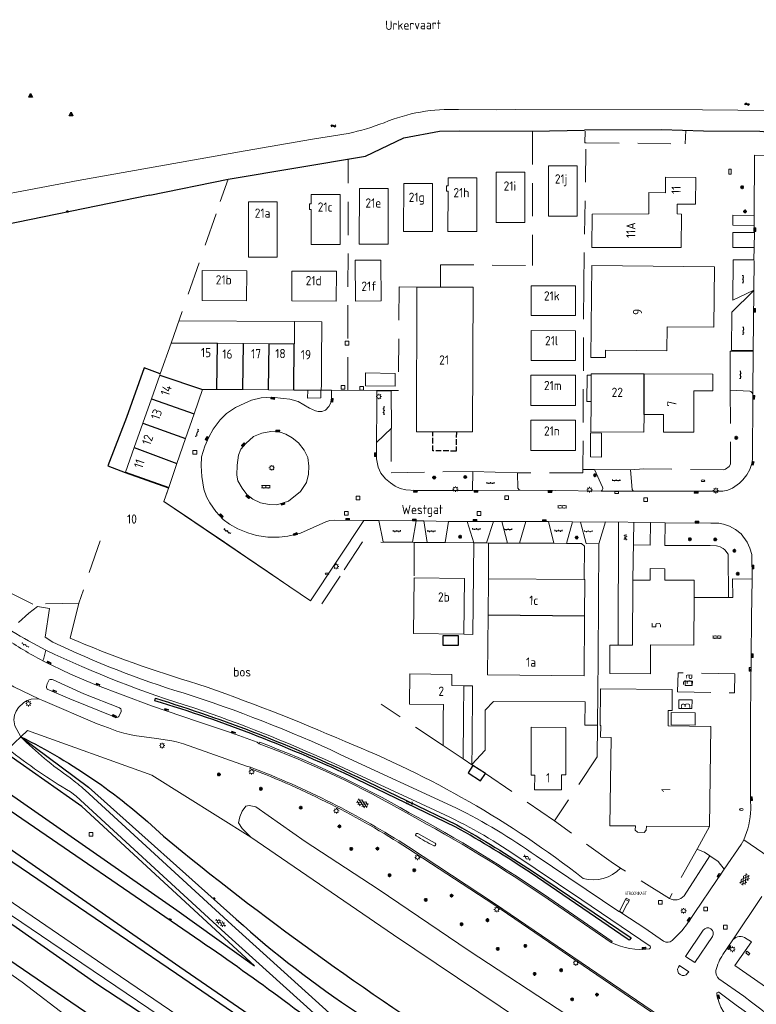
# Model space of a CAD drawing. Extents: x 168769 to 512904, y 516715 to 1559940.
# Tile 6 of 186: x 169720 to 169919, y 518673 to 518939. Entities that reach past the tile are written whole.
import ezdxf

# ---------------------------------------------------------------- set-up
doc = ezdxf.new("R2010")
doc.units = 0
doc.header["$MEASUREMENT"] = 0
doc.linetypes.add('LP', pattern=[14, 9, -5])
doc.linetypes.add('OVERBOUW', pattern=[2, 1.5, -0.5])
doc.layers.get('0').update_dxf_attribs({"linetype": 'CONTINUOUS'})
for name, color, linetype, lineweight in [('B01_HOOFDGEBOUW', 10, 'CONTINUOUS', 0), ('B02_bijgebouw', 12, 'CONTINUOUS', 0), ('B07_scheidingsmuur', 14, 'CONTINUOUS', 25), ('B16_LUIFEL', 6, 'OVERBOUW', 25), ('Q21_LANTAARNPAAL', 7, 'CONTINUOUS', 18), ('Q23_kolk', 7, 'CONTINUOUS', 18), ('Q26_BOOM', 7, 'CONTINUOUS', 18), ('Q28_rioolput', 7, 'CONTINUOUS', 18), ('Q723_RIOOLPUT_DWA', 32, 'CONTINUOUS', 18), ('Q92_BRANDKRAAN', 7, 'CONTINUOUS', 0), ('Q96_STRAATKOLK', 7, 'CONTINUOUS', 0), ('Q97_TROTTOIRKOLK', 7, 'CONTINUOUS', 0), ('S01_symb_gesloten_verh', 7, 'CONTINUOUS', 0), ('S02_symb_open_verh', 7, 'CONTINUOUS', 13), ('T02_RASTER', 34, 'CONTINUOUS', 0), ('T03_HEK', 34, 'CONTINUOUS', 0), ('T09_INSTEEKSLOOT', 72, 'CONTINUOUS', 0), ('T51_CULTUURSCHEIDING', 3, 'CONTINUOUS', 0), ('V00_kant_verharding', 252, 'CONTINUOUS', 0), ('V012_Kant_beton_verh', 252, 'CONTINUOUS', 0), ('V02_Kant_open_verh', 253, 'CONTINUOUS', 0), ('V03_kant_tegel_verh', 254, 'CONTINUOUS', 13), ('W00_KANT_WATER', 140, 'CONTINUOUS', 0)]:
    doc.layers.add(name, color=color, linetype=linetype, lineweight=lineweight)
for name, color, linetype in [('B14_dakrand_bijgebouw', 30, 'CONTINUOUS'), ('Q32_DUCDALF', 7, 'CONTINUOUS'), ('S04_Talud', 7, 'CONTINUOUS'), ('S05_Water', 132, 'CONTINUOUS'), ('S10_Beton', 7, 'CONTINUOUS'), ('T10_cultuurscheiding', 3, 'CONTINUOUS'), ('T20_TALUD', 34, 'CONTINUOUS'), ('Z02_Huisnummer', 253, 'CONTINUOUS'), ('Z05_Cultuuraand', 7, 'CONTINUOUS'), ('Z05_Cultuuraanduiding', 3, 'CONTINUOUS'), ('Z06_STRAATNAAM', 7, 'CONTINUOUS'), ('Z07_WATERLOOPNAAM', 7, 'CONTINUOUS')]:
    doc.layers.add(name, color=color, linetype=linetype)
doc.styles.add('ISOCP', font='isocp.shx', dxfattribs={"height": 1.8})
doc.styles.get("Standard").update_dxf_attribs({"font": 'ISOB.SHX'})

# ---------------------------------------------------------------- blocks, each defined once
blk = doc.blocks.new('Q21')
at = {"color": 0}
for points in [[(-1.5, 0), (-1, 0)], [(-1.06, 1.06), (-0.71, 0.71)], [(0, 1.5), (0, 1)], [(1.06, 1.06), (0.71, 0.71)], [(1.5, 0), (1, 0)], [(-1.06, -1.06), (-0.71, -0.71)], [(0, -1.5), (0, -1)], [(1.06, -1.06), (0.71, -0.71)]]:
    blk.add_lwpolyline(points, dxfattribs=at)
blk.add_circle((0, 0), 1, dxfattribs=at)
blk = doc.blocks.new('Q26')
at = {"color": 0}
for p, q in [((-1, 0), (1, 0)), ((-0.7, 0.7), (0.7, -0.7)), ((0.7, 0.7), (-0.7, -0.7)), ((0, 1), (0, -1))]:
    blk.add_line(p, q, dxfattribs=at)
blk = doc.blocks.new('Q32')
at = {"color": 0}
blk.add_line((0, 1), (0, -1), dxfattribs=at)
blk.add_lwpolyline([(0, 1), (1, -1), (-1, -1)], close=True, dxfattribs=at)
blk = doc.blocks.new('Q28')
at = {"color": 0}
blk.add_lwpolyline([(1, 1), (1, -1), (-1, -1), (-1, 1)], close=True, dxfattribs=at)
blk = doc.blocks.new('Q96')
for p, q in [((-1, 0.88), (1, 0.88)), ((-1, 0.75), (1, 0.75)), ((-1, 0.63), (1, 0.63)), ((-1, 0.5), (1, 0.5)), ((-1, 0.38), (1, 0.38)), ((-1, 0.25), (1, 0.25)), ((-1, 0.12), (1, 0.12))]:
    blk.add_line(p, q)
at = {"color": 0}
blk.add_lwpolyline([(1, 1), (1, 0), (-1, 0), (-1, 1), (1, 1)], dxfattribs=at)
blk = doc.blocks.new('Q23')
at = {"color": 0}
blk.add_lwpolyline([(0.99, -0.5), (-0.99, -0.5), (-0.99, 0.5), (0.99, 0.5), (0.99, -0.5)], dxfattribs=at)
blk = doc.blocks.new('Q97')
blk.add_hatch(color=256).paths.add_polyline_path([(-1, 1), (-1, 0), (1, 1)])
blk.add_line((1, 1), (-1, 0))
at = {"color": 0}
for points in [[(-1, 0), (-1, 1), (1, 1), (1, 0), (-1, 0)], [(0, 0.8), (0, 1)]]:
    blk.add_lwpolyline(points, dxfattribs=at)
blk = doc.blocks.new('Q92')
at = {"color": 0}
blk.add_ellipse((0, 0), major_axis=(-0.991, 0), ratio=0.499983, start_param=1.570796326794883, end_param=7.853981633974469, dxfattribs=at)
blk = doc.blocks.new('S014')
at = {"color": 0}
for p, q in [((0, -0.75), (4.2, 1.67)), ((0, 0.65), (1.78, 1.67)), ((5.07, -1.52), (0, 1.4)), ((2.64, -1.52), (0, 0)), ((1.08, -1.52), (6.15, 1.4)), ((6.15, -0.75), (1.95, 1.67)), ((3.51, -1.52), (6.15, 0)), ((6.15, 0.65), (4.37, 1.67))]:
    blk.add_line(p, q, dxfattribs=at)
blk = doc.blocks.new('S026')
for p, q in [((0, 0), (4.4, 0)), ((0.2, 0.5), (0.2, 0)), ((1.2, 0), (1.2, -0.5)), ((2.2, 0.5), (2.2, 0)), ((3.2, 0), (3.2, -0.5)), ((4.2, 0.5), (4.2, 0))]:
    blk.add_line(p, q)
blk = doc.blocks.new('S022')
at = {"color": 0}
for p, q in [((0.01, 1.15), (0.31, 1.15)), ((0.31, -2.3), (0.31, 2.3)), ((0.31, 2.1), (1.51, 2.1)), ((0.31, 0), (1.51, 0)), ((1.51, -2.3), (1.51, 2.3)), ((1.51, 1.05), (1.81, 1.05)), ((0.01, -1.15), (0.31, -1.15)), ((0.31, -2.1), (1.51, -2.1)), ((1.51, -1.05), (1.81, -1.05))]:
    blk.add_line(p, q, dxfattribs=at)
blk = doc.blocks.new('S04')
at = {"color": 0}
for p, q in [((0, 0.5), (0.5, 0.5)), ((0, 0.25), (1, 0.25)), ((0, 0), (0.5, 0)), ((0, -0.25), (1, -0.25)), ((0, -0.5), (0.5, -0.5))]:
    blk.add_line(p, q, dxfattribs=at)
blk = doc.blocks.new('S05')
at = {"color": 0}
for p, q in [((0.08, 0.3), (0.38, 0.59)), ((0.11, -0.19), (0.41, 0.09)), ((0.38, 0.59), (0.68, 0.71)), ((0.41, 0.09), (0.71, 0.21)), ((0.68, 0.71), (1.01, 0.62)), ((0.71, 0.21), (1.02, 0.12)), ((1.01, 0.62), (1.33, 0.37)), ((1.02, 0.12), (1.36, -0.12)), ((1.33, 0.37), (1.66, 0.13)), ((1.66, 0.13), (1.97, 0.04)), ((1.97, 0.04), (2.28, 0.16)), ((2.28, 0.16), (2.58, 0.44)), ((1.36, -0.12), (1.68, -0.37)), ((1.68, -0.37), (2, -0.46)), ((2, -0.46), (2.31, -0.33)), ((2.31, -0.33), (2.61, -0.05))]:
    blk.add_line(p, q, dxfattribs=at)
blk = doc.blocks.new('S012')
at = {"color": 0}
for p, q in [((1.18, 2.05), (0, 0)), ((1.18, -2.05), (0, 0)), ((1.4, 0), (0.21, -2.05)), ((1.4, 0), (0.22, 2.05))]:
    blk.add_line(p, q, dxfattribs=at)
blk = doc.blocks.new('S016')
at = {"color": 0, "linetype": 'Continuous'}
for points in [[(0.01, -0.38), (2.65, 1.15)], [(2.65, -1.15), (0.01, 0.38)], [(5.07, -1.15), (1.09, 1.15)], [(1.09, -1.15), (5.07, 1.15)], [(6.16, -0.38), (3.51, 1.15)], [(3.51, -1.15), (6.16, 0.37)]]:
    blk.add_lwpolyline(points, dxfattribs=at)
blk = doc.blocks.new('BETON4')
for centre in [(-2.522, 0.677), (-0.58, 1.017), (1.096, 0.407), (2.536, 0.927), (-2.022, -0.677), (-0.17, -0.453), (2.008, -0.927)]:
    blk.add_circle(centre, 0.24)

msp = doc.modelspace()

# ---------------------------------------------------------------- linework, layer by layer
at = {"layer": 'B01_HOOFDGEBOUW'}
for p, q in [((169893.96, 518832.41), (169888.7, 518832.45)), ((169748.36, 518816.6), (169748.44, 518816.83)), ((169902.24, 518787.55), (169902.23, 518782.89)), ((169902.23, 518782.89), (169902.19, 518770.03)), ((169876.93, 518745.08), (169876.98, 518748.29)), ((169895.25, 518748.15), (169906.8, 518747.99)), ((169906.8, 518747.99), (169906.43, 518720.89)), ((169879.83, 518745.03), (169876.93, 518745.08)), ((169879.43, 518721.14), (169879.83, 518745.03)), ((169886.43, 518721.07), (169879.43, 518721.14))]:
    msp.add_line(p, q, dxfattribs=at)
for points in [[(169848.67, 518897.95), (169848.67, 518884.37)], [(169856.47, 518897.94), (169848.67, 518897.95)], [(169856.47, 518897.94), (169856.47, 518884.37)], [(169862.85, 518899.67), (169862.85, 518886.1)], [(169870.64, 518899.66), (169862.85, 518899.67)], [(169870.64, 518899.66), (169870.6, 518886.1)], [(169912.28, 518897.41), (169911.63, 518897.41), (169911.64, 518898.81), (169912.29, 518898.81), (169912.28, 518897.41)], [(169843.45, 518896.41), (169835.69, 518896.41), (169835.68, 518894.32), (169835.23, 518894.32), (169835.23, 518892.82), (169835.68, 518892.82)], [(169843.43, 518881.94), (169843.45, 518896.41)], [(169889.97, 518886.69), (169890.04, 518892.46), (169894.5, 518892.41), (169894.55, 518896.6), (169902.73, 518896.52), (169902.66, 518889.28), (169897.69, 518889.34), (169897.66, 518886.66), (169898.86, 518886.65), (169898.77, 518877.57)], [(169811.71, 518893.56), (169811.68, 518878.49)], [(169819.48, 518893.56), (169811.71, 518893.56)], [(169819.47, 518878.48), (169819.48, 518893.56)], [(169823.7, 518894.95), (169823.68, 518881.88)], [(169831.49, 518894.94), (169823.7, 518894.95)], [(169831.47, 518881.88), (169831.49, 518894.94)], [(169835.68, 518892.82), (169835.67, 518881.94)], [(169781.69, 518889.97), (169781.68, 518875)], [(169789.5, 518889.97), (169781.69, 518889.97)], [(169789.5, 518889.97), (169789.48, 518875)], [(169806.5, 518891.96), (169798.7, 518891.97), (169798.7, 518889.37), (169798.25, 518889.37), (169798.25, 518887.87), (169798.7, 518887.87)], [(169806.48, 518878.39), (169806.5, 518891.96)], [(169798.7, 518887.87), (169798.68, 518878.39)], [(169870.6, 518886.1), (169862.85, 518886.1)], [(169874.65, 518886.59), (169874.6, 518877.59)], [(169874.65, 518886.59), (169889.97, 518886.69)], [(169843.43, 518881.94), (169835.67, 518881.94)], [(169856.47, 518884.37), (169848.67, 518884.37)], [(169831.47, 518881.88), (169823.68, 518881.88)], [(169806.48, 518878.39), (169798.68, 518878.39)], [(169819.47, 518878.48), (169811.68, 518878.49)], [(169874.6, 518877.59), (169898.77, 518877.57)], [(169789.48, 518875), (169781.68, 518875)], [(169769.16, 518863.26), (169769.21, 518871.34)], [(169769.21, 518871.34), (169781.22, 518871.27)], [(169781.22, 518871.27), (169781.17, 518863.18)], [(169793.47, 518871.23), (169793.42, 518863.14), (169805.44, 518863.08), (169805.49, 518871.17), (169793.47, 518871.23)], [(169858.14, 518859.17), (169870.14, 518859.17), (169870.15, 518867.24), (169858.16, 518867.25), (169858.14, 518859.17)], [(169781.17, 518863.18), (169769.16, 518863.26)], [(169794.17, 518855.07), (169794.18, 518857.53)], [(169794.18, 518857.53), (169801.54, 518857.47), (169801.46, 518846.35)], [(169794.1, 518851.52), (169794.14, 518851.52), (169794.17, 518855.07)], [(169870.15, 518847.02), (169870.14, 518855.09), (169858.14, 518855.1), (169858.15, 518847.03), (169870.15, 518847.02)], [(169757.83, 518843.44), (169760.77, 518851.75), (169773.33, 518851.67)], [(169773.33, 518851.67), (169780.33, 518851.62)], [(169780.33, 518851.62), (169787.3, 518851.57)], [(169787.3, 518851.57), (169794.1, 518851.52)], [(169801.46, 518846.35), (169801.42, 518840.53)], [(169755.43, 518836.62), (169757.69, 518843.02)], [(169757.69, 518843.02), (169757.83, 518843.44)], [(169858.09, 518834.83), (169870.18, 518834.84), (169870.2, 518843.02), (169858.11, 518843.01), (169858.09, 518834.83)], [(169874.36, 518835.89), (169874.39, 518843.04)], [(169874.39, 518843.04), (169874.39, 518843.44), (169888.74, 518843.38)], [(169888.74, 518843.38), (169907.33, 518843.3)], [(169907.27, 518838.78), (169907.33, 518843.3)], [(169801.42, 518840.53), (169801.41, 518838.97), (169801.28, 518838.97)], [(169769.29, 518839.21), (169767, 518832.57)], [(169773.14, 518839.18), (169769.29, 518839.21)], [(169780.14, 518839.13), (169773.14, 518839.18)], [(169787.14, 518839.08), (169780.14, 518839.13)], [(169793.99, 518839.03), (169787.14, 518839.08)], [(169797.73, 518839), (169793.99, 518839.03)], [(169801.28, 518838.97), (169797.73, 518839)], [(169902.21, 518838.8), (169902.16, 518827.59), (169893.94, 518827.62), (169893.96, 518832.41)], [(169902.21, 518838.8), (169907.27, 518838.78)], [(169753.11, 518830.05), (169755.43, 518836.62)], [(169888.7, 518832.45), (169888.68, 518827.67), (169874.33, 518827.73), (169874.36, 518835.89)], [(169767, 518832.57), (169764.71, 518825.94)], [(169750.78, 518823.44), (169753.11, 518830.05)], [(169870.2, 518830.87), (169858.09, 518830.84)], [(169858.11, 518822.67), (169858.09, 518830.84)], [(169870.2, 518822.67), (169870.2, 518830.87)], [(169888.71, 518827.67), (169888.71, 518827.65)], [(169748.44, 518816.83), (169750.78, 518823.44)], [(169764.71, 518825.94), (169762.35, 518819.11)], [(169858.11, 518822.67), (169870.2, 518822.67)], [(169762.35, 518819.11), (169760.12, 518812.66)], [(169760.06, 518812.49), (169748.36, 518816.6)], [(169760.12, 518812.66), (169758.83, 518808.91)], [(169760.12, 518812.66), (169760.06, 518812.49)], [(169758.83, 518808.91), (169763.61, 518805.67)], [(169763.61, 518805.67), (169769.41, 518801.73)], [(169769.41, 518801.73), (169775.18, 518797.82)], [(169775.18, 518797.82), (169780.98, 518793.89)], [(169780.98, 518793.89), (169786.82, 518789.92)], [(169786.82, 518789.92), (169792.61, 518785.99)], [(169890.39, 518790.71), (169890.38, 518787.59)], [(169890.39, 518790.71), (169894.36, 518790.64)], [(169894.36, 518790.64), (169894.35, 518787.58)], [(169839.97, 518772.93), (169826.3, 518773.11), (169826.49, 518788.19)], [(169826.49, 518788.19), (169840.17, 518788.02), (169839.97, 518772.93)], [(169846.51, 518778.17), (169846.59, 518787.97)], [(169846.59, 518787.97), (169872.51, 518787.75)], [(169872.51, 518787.75), (169872.68, 518787.75), (169872.6, 518777.95)], [(169885.64, 518787.6), (169885.59, 518770.01), (169879.49, 518770.02), (169879.47, 518762.36)], [(169885.64, 518787.6), (169890.38, 518787.59)], [(169902.24, 518787.55), (169894.35, 518787.58)], [(169792.61, 518785.99), (169798.48, 518782.01)], [(169846.37, 518761.92), (169846.51, 518778.17)], [(169872.6, 518777.95), (169872.47, 518761.71)], [(169902.19, 518770.03), (169890.44, 518770.07), (169890.42, 518762.25), (169879.47, 518762.36)], [(169834.41, 518750.79), (169834.46, 518753.92), (169825.22, 518754.04), (169825.33, 518762.22), (169836.73, 518762.06), (169836.69, 518759.06), (169839.95, 518759.02), (169839.83, 518750.72)], [(169872.47, 518761.71), (169846.37, 518761.92)], [(169901.76, 518759.07), (169899.79, 518759.09), (169899.8, 518760.26), (169901.77, 518760.24), (169901.76, 518759.07)], [(169901.69, 518755.18), (169901.67, 518752.86), (169898.1, 518752.88), (169898.11, 518755.2), (169901.69, 518755.18)], [(169839.83, 518750.72), (169839.8, 518739.2), (169834.36, 518742.83), (169834.41, 518750.79)], [(169867.53, 518734.92), (169866.39, 518734.92), (169866.39, 518730.84), (169859.11, 518730.85), (169859.12, 518734.85), (169858.15, 518734.85), (169858.16, 518747.76), (169867.54, 518747.75), (169867.53, 518734.92)], [(169889.33, 518721.05), (169889.31, 518719.92), (169888.73, 518719.3), (169886.95, 518719.41), (169886.34, 518719.92), (169886.43, 518721.07)], [(169906.43, 518720.89), (169889.33, 518721.05)]]:
    msp.add_lwpolyline(points, dxfattribs=at)
for points in [[(169810.55, 518874.14), (169817.55, 518874.18), (169817.61, 518863.14), (169810.61, 518863.1)], [(169907.72, 518872.38), (169907.58, 518856.05), (169894.94, 518856.16), (169894.89, 518849.65), (169878.32, 518849.82), (169878.24, 518848.03), (169878.24, 518847.81), (169874.29, 518847.85), (169874.55, 518872.73)], [(169842.32, 518827.7), (169827.12, 518827.76), (169827.26, 518866.9), (169842.46, 518866.84)]]:
    msp.add_lwpolyline(points, close=True, dxfattribs=at)
at = {"layer": 'B02_bijgebouw'}
for p, q in [((169876.87, 518748.29), (169876.97, 518758.2)), ((169876.97, 518758.2), (169896.28, 518758.01)), ((169896.28, 518758.01), (169896.29, 518752.31)), ((169896.29, 518752.31), (169895.24, 518752.31)), ((169895.24, 518752.31), (169895.25, 518748.13)), ((169876.98, 518748.29), (169876.87, 518748.29))]:
    msp.add_line(p, q, dxfattribs=at)
for points in [[(169821.36, 518840.04), (169821.41, 518843.54), (169813.38, 518843.64), (169813.34, 518840.14), (169821.36, 518840.04)], [(169874.36, 518835.89), (169873.26, 518835.9), (169873.35, 518843.05), (169874.39, 518843.04)], [(169874.22, 518820.93), (169874.21, 518827.43), (169877.17, 518827.37), (169877.21, 518820.87), (169874.22, 518820.93)], [(169884.58, 518700.69), (169884.76, 518701.05), (169883.85, 518701.51), (169883.67, 518701.15), (169884.58, 518700.69)]]:
    msp.add_lwpolyline(points, dxfattribs=at)
msp.add_lwpolyline([(169902.54, 518751.66), (169902.5, 518748.35), (169896.01, 518748.43), (169896.05, 518751.73)], close=True, dxfattribs=at)
at = {"layer": 'B07_scheidingsmuur'}
for points in [[(169773.14, 518839.18), (169773.33, 518851.67)], [(169780.14, 518839.13), (169780.33, 518851.62)], [(169787.14, 518839.08), (169787.3, 518851.57)], [(169793.99, 518839.03), (169794.1, 518851.52)], [(169757.69, 518843.02), (169769.29, 518839.21)], [(169888.7, 518832.45), (169888.74, 518843.38)], [(169755.43, 518836.62), (169767, 518832.57)], [(169753.11, 518830.05), (169764.71, 518825.94)], [(169750.78, 518823.44), (169762.35, 518819.11)], [(169748.44, 518816.83), (169760.12, 518812.66)], [(169748.44, 518816.83), (169760.12, 518812.66)], [(169846.51, 518778.17), (169872.6, 518777.95)]]:
    msp.add_lwpolyline(points, dxfattribs=at)
at = {"layer": 'B14_dakrand_bijgebouw'}
for points in [[(169757.83, 518843.44), (169753.49, 518845.05), (169748.69, 518831.58)], [(169748.69, 518831.58), (169743.67, 518818.51)], [(169743.67, 518818.51), (169748.39, 518816.69)], [(169838.41, 518769.94), (169834.36, 518769.92), (169834.35, 518772.62), (169838.39, 518772.64), (169838.41, 518769.94)], [(169842.4, 518737.47), (169841.09, 518735.43), (169844.45, 518733.25), (169845.81, 518735.25)], [(169845.81, 518735.25), (169842.4, 518737.47)]]:
    msp.add_lwpolyline(points, dxfattribs=at)
at = {"layer": 'B16_LUIFEL'}
msp.add_lwpolyline([(169837.93, 518827.72), (169837.87, 518822.52), (169831.55, 518822.56), (169831.6, 518827.74)], dxfattribs=at)
at = {"layer": 'Q723_RIOOLPUT_DWA'}
msp.add_lwpolyline([(169760.06, 518812.49), (169758.83, 518808.91), (169798.48, 518782.01)], dxfattribs=at)
at = {"layer": 'T02_RASTER'}
msp.add_lwpolyline([(169720.13, 518745.18), (169721.96, 518746.87), (169755.54, 518734.79), (169782.3, 518718.04)], dxfattribs=at)
at = {"layer": 'T03_HEK', "linetype": 'LP'}
for p, q in [((169741.55, 518798.21), (169735.81, 518781.37)), ((169723.35, 518781.12), (169712.96, 518786.28)), ((169735.81, 518781.37), (169723.35, 518781.12))]:
    msp.add_line(p, q, dxfattribs=at)
for points in [[(169858.54, 518909.03), (169858.57, 518872.73)], [(169872.8, 518909.09), (169872.67, 518905.96), (169873.02, 518905.95), (169872.99, 518905.94), (169899.81, 518905.64), (169900, 518909.26)], [(169872.4, 518867.24), (169873.02, 518905.95)], [(169808.61, 518838.96), (169808.64, 518901.53)], [(169760.77, 518851.75), (169774.08, 518890.02), (169776.21, 518896.1)], [(169833.61, 518866.88), (169833.63, 518872.94), (169858.57, 518872.73)], [(169822.48, 518866.92), (169822.24, 518838.89), (169816.46, 518838.92)], [(169822.48, 518866.92), (169827.26, 518866.9)], [(169872.4, 518867.24), (169872.18, 518817.57)], [(169912.02, 518838.97), (169912.09, 518818.97), (169911.72, 518818.31), (169910.77, 518817.58), (169910.24, 518817.42), (169888.63, 518817.69), (169885.01, 518817.44)], [(169820.31, 518828.69), (169820.3, 518816.66), (169842.41, 518817.02)], [(169875.26, 518817.54), (169872.17, 518817.57), (169872.12, 518816.64), (169854.46, 518816.66)], [(169826.48, 518797.78), (169812.53, 518797.94), (169806.5, 518788.66)], [(169830.03, 518797.76), (169826.48, 518797.78), (169826.49, 518788.19)], [(169834.89, 518797.77), (169842.7, 518797.68)], [(169806.5, 518788.66), (169800.95, 518780.33)], [(169913.14, 518757.07), (169913.27, 518762.23), (169897.91, 518762.5), (169897.77, 518757.39), (169913.14, 518757.07)], [(169834.36, 518742.83), (169817.56, 518754.02)], [(169876.16, 518748.3), (169876.07, 518739.74), (169864.48, 518722.44), (169845.81, 518735.25)], [(169842.4, 518737.47), (169839.8, 518739.2)], [(169880.86, 518710.6), (169880.41, 518710.88), (169864.48, 518722.44)], [(169903.2, 518714.97), (169895.56, 518701.43), (169882.34, 518709.68)], [(169882.34, 518709.68), (169880.86, 518710.6)]]:
    msp.add_lwpolyline(points, dxfattribs=at)
at = {"layer": 'T09_INSTEEKSLOOT'}
msp.add_lwpolyline([(170068.55, 518533.49), (170019.74, 518565.88), (169960.26, 518606.73), (169934.54, 518623.77), (169891.24, 518653.32), (169867.86, 518670.01), (169841.44, 518687.29), (169816.81, 518703.97), (169797.05, 518716.88), (169783.7, 518726.24), (169781.89, 518726.64), (169781.02, 518726.43), (169779.98, 518725.06), (169779.4, 518723.51), (169779.03, 518721.94), (169780.01, 518720.41), (169782.3, 518718.04), (169820.96, 518691.59), (169872.88, 518656.67), (169888.69, 518646.27), (170000, 518570.98), (170107.21, 518499.76)], dxfattribs=at)
at = {"layer": 'T10_cultuurscheiding'}
msp.add_lwpolyline([(169756.39, 518754.97), (169756.54, 518755.61, -0.037742), (169811.22, 518734.33), (169838.07, 518721.34, -0.019338), (169858.54, 518708.84), (169885.18, 518690.82), (169884.72, 518690.17), (169884.15, 518690.55), (169858.18, 518708.3, 0.01932), (169837.77, 518720.77), (169810.94, 518733.75, 0.037733)], format="xyb", close=True, dxfattribs=at)
at = {"layer": 'T20_TALUD'}
for points in [[(169813.4, 518902.33), (169823.7, 518907.27), (169833.37, 518909.04), (169838.66, 518909.19), (169858.43, 518909.03), (169872.64, 518909.31)], [(170027.86, 518908.38), (170017.3, 518907.29), (169979.42, 518907.9), (169955.44, 518907.53), (169933.4, 518907.75), (169920.06, 518909), (169904.81, 518909.09), (169893.46, 518909.43), (169872.64, 518909.31)], [(169776.21, 518896.1), (169813.4, 518902.33)], [(169754.99, 518891.72), (169776.21, 518896.1)], [(169754.99, 518891.72), (169708.34, 518882.16), (169696.57, 518881.06), (169690.6, 518882.58), (169682.91, 518881.55), (169666.03, 518879.7), (169658.58, 518885.03)], [(169561.47, 518806.38), (169559.45, 518807.52), (169550.33, 518814.83), (169539.91, 518823.51), (169532.46, 518829.19), (169538.95, 518820.93), (169544.72, 518814.49), (169549.13, 518809.1), (169552.83, 518805.78), (169567.12, 518795.43), (169601.88, 518772.29), (169621.67, 518759.78), (169662.18, 518732.09), (169718.83, 518693.67), (169740.71, 518678.35), (169769.56, 518659.39), (169809.85, 518631.69), (169850.85, 518604.01), (169866.15, 518592.86), (169870.98, 518589.59), (169877.13, 518586.56)], [(169851.97, 518619.6), (169762.21, 518681.09), (169709.12, 518717.16), (169637.52, 518765.09), (169575, 518807.23), (169553.9, 518821.78)], [(169570.57, 518813.99), (169576.25, 518809.08), (169710.39, 518719.58), (169763.17, 518682.93), (169840.51, 518629.76), (169844.51, 518627.97), (169813.28, 518656.93)], [(169768.78, 518689.83), (169714.01, 518727.36), (169663.01, 518761.66), (169643.78, 518775.61), (169630.93, 518785.38)], [(169664.14, 518764.87), (169713.99, 518731.97), (169762.34, 518698.31), (169783.33, 518683.23), (169736.66, 518726.32), (169716.57, 518740.39), (169671.39, 518770.17)], [(169720.13, 518745.18), (169738.47, 518731.61), (169778.38, 518695.82)], [(169681.84, 518708.85), (169818.97, 518615.26), (169845.54, 518597.7), (169866.14, 518583.2), (169988.76, 518500), (170074.82, 518441.32), (170080.05, 518440.34), (170154.09, 518390.77), (170362.88, 518248.79), (170385.35, 518232.34), (170400.51, 518220.62), (170420.63, 518204.6), (170437.47, 518190.37), (170462.08, 518167.93), (170477.95, 518152.74)]]:
    msp.add_lwpolyline(points, dxfattribs=at)
for points in [[(169720.13, 518745.18, -0.075531), (169758.73, 518718.28)], [(169758.73, 518718.28, 0.031699), (169842.41, 518657.86)], [(169778.38, 518695.82, 0.03693), (169811.21, 518670.5)], [(169813.28, 518656.93, 0.018164), (169768.78, 518689.83)]]:
    msp.add_lwpolyline(points, format="xyb", dxfattribs=at)
at = {"layer": 'T51_CULTUURSCHEIDING'}
for points in [[(169735.81, 518781.37), (169733.49, 518771.85)], [(169906.54, 518712.99), (169899.54, 518702.17)]]:
    msp.add_lwpolyline(points, dxfattribs=at)
for points in [[(169733.49, 518771.85, 0.028193), (169767.96, 518759.46)], [(169807.84, 518743.91, 0.02098), (169767.96, 518759.46)], [(169872.25, 518706.9, 0.0701), (169807.84, 518743.91)], [(169882.34, 518709.68, -0.281434), (169872.25, 518706.9)], [(169899.54, 518702.17, -0.339771), (169895.56, 518701.43)]]:
    msp.add_lwpolyline(points, format="xyb", dxfattribs=at)
at = {"layer": 'V00_kant_verharding', "ltscale": 5}
msp.add_line((169833.47, 518866.88), (169833.47, 518866.88), dxfattribs=at)
at = {"layer": 'V00_kant_verharding'}
for points in [[(169918.58, 518902.55), (169918.52, 518886.25), (169918.52, 518883.58)], [(169967.59, 518902.33), (169918.58, 518902.55)], [(169912.72, 518881.66), (169918.54, 518881.62), (169918.52, 518883.58), (169912.73, 518883.61), (169912.75, 518886.31), (169918.52, 518886.25)], [(169912.7, 518877.63), (169912.72, 518881.66)], [(169918.54, 518881.62), (169918.53, 518877.59)], [(169917.29, 518838.7), (169912.02, 518838.97), (169912.02, 518843.5), (169912.02, 518849.57), (169918, 518849.51), (169918.02, 518849.76), (169912.37, 518849.84), (169912.44, 518860.09), (169918.26, 518865.75), (169918.23, 518865.92), (169912.75, 518863.31), (169912.85, 518874.26), (169918.39, 518874.22), (169918.53, 518877.59), (169912.7, 518877.63)], [(169918.46, 518874.09), (169918.21, 518849.47)], [(169794.18, 518857.53), (169762.85, 518857.75)], [(169918.21, 518849.47), (169918.12, 518838.03)], [(169812.94, 518803.72), (169805.06, 518803.8), (169803.73, 518803.69), (169802.67, 518803.4), (169795.74, 518800.3), (169792.35, 518799.45), (169789.99, 518799.19), (169786.91, 518799.19), (169783.88, 518799.71), (169781.51, 518800.4), (169778.8, 518801.51), (169776.58, 518802.72), (169774.85, 518804), (169772.85, 518806.15), (169771.23, 518808.5), (169770.37, 518810.12), (169769.64, 518812.24), (169769.1, 518815.61), (169768.88, 518818.51), (169769.03, 518820.96), (169769.88, 518823.88), (169770.96, 518826.31), (169772.11, 518828.41), (169774, 518831), (169775.73, 518832.64), (169778.21, 518834.34), (169780.74, 518835.51), (169782.52, 518836.26), (169785.18, 518836.93), (169788.06, 518837.11), (169791.22, 518836.71), (169792.89, 518836.58), (169795.1, 518835.91), (169798.22, 518834.09), (169799.86, 518833.4), (169800.56, 518833.22), (169801.54, 518833.21), (169802.51, 518833.54), (169803.42, 518834.54), (169803.99, 518835.6), (169804.17, 518836.95)], [(169801.26, 518836.98), (169801.26, 518836.88), (169797.69, 518836.87), (169797.73, 518839)], [(169801.28, 518838.97), (169801.26, 518836.98)], [(169804.17, 518838.96), (169801.41, 518838.97)], [(169816.46, 518838.24), (169816.46, 518838.92), (169804.17, 518838.96)], [(169804.17, 518836.95), (169804.17, 518838.96)], [(169816.46, 518838.92), (169816.42, 518834.72)], [(169886.24, 518811.66), (169902.81, 518811.64), (169910.06, 518811.66), (169911.37, 518811.9), (169912.59, 518812.47), (169914.49, 518813.83), (169915.46, 518814.76), (169916.53, 518816.11), (169917.32, 518817.51), (169917.87, 518819.11), (169918.02, 518820.34), (169918.13, 518837.24), (169918.12, 518838.03)], [(169816.42, 518834.72), (169816.36, 518824.87)], [(169780.95, 518824.54), (169779.64, 518823.04), (169779.01, 518821.36), (169778.62, 518818.7), (169778.55, 518816.01), (169778.85, 518814.5), (169779.98, 518812.47), (169781.27, 518810.78), (169782.88, 518809.54), (169784.92, 518808.54), (169787.27, 518808.01), (169789.34, 518807.98), (169792.55, 518809), (169795.8, 518811.55), (169797.38, 518813.98), (169797.97, 518816.27), (169798.01, 518818.4), (169797.75, 518820.77), (169796.78, 518822.73), (169795.21, 518824.75), (169793.51, 518826.09), (169791.79, 518827.08), (169790.28, 518827.61), (169787.73, 518827.84), (169785.29, 518827.39), (169783.1, 518826.41), (169780.95, 518824.54)], [(169816.36, 518824.87), (169816.31, 518820.37)], [(169816.31, 518820.37), (169816.79, 518818.19), (169817.52, 518816.53), (169818.81, 518815.03), (169820.11, 518813.88), (169821.35, 518813.01), (169822.7, 518812.35), (169824.29, 518812.03), (169826.89, 518811.88), (169842.34, 518811.85)], [(169842.34, 518811.85), (169842.41, 518817.02)], [(169854.46, 518816.66), (169842.41, 518817.02)], [(169854.46, 518816.66), (169854.61, 518812.44), (169854.91, 518812.05), (169855.21, 518811.92)], [(169877.12, 518811.69), (169877.38, 518811.92), (169877.53, 518812.28), (169877.54, 518812.5), (169877.47, 518812.73), (169875.26, 518817.54)], [(169885.01, 518817.44), (169875.26, 518817.54)], [(169885.01, 518817.44), (169885.49, 518812.1), (169885.68, 518811.88), (169885.89, 518811.68), (169886.24, 518811.66)], [(169798.48, 518782.01), (169758.83, 518808.91), (169760.06, 518812.49)], [(169842.34, 518811.85), (169855.21, 518811.92)], [(169855.21, 518811.92), (169864.78, 518811.8), (169877.12, 518811.69)], [(169886.24, 518811.66), (169877.12, 518811.69)], [(169798.48, 518782.01), (169812.94, 518803.72), (169816.96, 518803.71), (169818.18, 518797.97)], [(169816.96, 518803.71), (169827.02, 518803.61)], [(169827.02, 518803.61), (169826.03, 518797.88)], [(169829.18, 518803.6), (169827.02, 518803.61)], [(169829.18, 518803.6), (169835.78, 518803.47)], [(169829.18, 518803.6), (169830.03, 518797.76)], [(169830.03, 518797.76), (169834.89, 518797.77), (169835.78, 518803.47)], [(169840.89, 518803.47), (169835.78, 518803.47)], [(169840.89, 518803.47), (169847.98, 518803.47)], [(169842.7, 518797.68), (169840.89, 518803.47)], [(169846.06, 518797.65), (169847.98, 518803.47)], [(169847.98, 518803.47), (169850.23, 518803.46)], [(169851.78, 518797.63), (169850.23, 518803.46)], [(169850.23, 518803.46), (169856.75, 518803.45)], [(169856.75, 518803.45), (169855, 518797.62)], [(169856.75, 518803.45), (169862.9, 518803.44)], [(169862.9, 518803.44), (169869.35, 518803.39)], [(169864.29, 518797.59), (169862.9, 518803.44)], [(169869.35, 518803.39), (169867.73, 518797.52)], [(169871.52, 518803.3), (169869.35, 518803.39)], [(169871.52, 518803.3), (169878.27, 518803.34)], [(169873.03, 518797.51), (169871.52, 518803.3)], [(169878.27, 518803.34), (169876.5, 518797.43)], [(169890.42, 518803.14), (169878.27, 518803.34)], [(169890.34, 518797.04), (169890.42, 518803.14)], [(169890.42, 518803.14), (169894.38, 518803.1)], [(169894.38, 518803.1), (169894.32, 518797)], [(169917.93, 518787.86), (169917.89, 518794.5), (169917.36, 518796.24), (169916.63, 518797.84), (169914.97, 518800.09), (169913.46, 518801.26), (169911.78, 518802.2), (169910.23, 518802.72), (169908.94, 518802.97), (169906.76, 518803.02), (169894.38, 518803.1)], [(169926.05, 518552.44), (169913.77, 518561.11), (169897.2, 518572.66), (169877.13, 518586.56), (169871.61, 518590.57), (169867.96, 518593.17), (169860.44, 518599.61), (169856.25, 518602.94), (169851.88, 518605.93), (169832.98, 518618.63), (169809.94, 518634.12), (169781.34, 518653.51), (169760.86, 518667.5), (169733.58, 518686.05), (169715.04, 518698.59), (169703.1, 518706.63), (169686.21, 518718.14), (169666.43, 518731.73), (169641.12, 518748.8), (169616.97, 518764.83), (169582.73, 518788.27), (169568.65, 518797.74), (169566.9, 518798.91), (169568.6, 518801.29)], [(169568.6, 518801.29), (169570.34, 518800.25), (169570.62, 518800.08), (169601.49, 518779.03), (169626.81, 518761.96), (169656.84, 518741.62), (169690.08, 518719.16), (169718.02, 518700.18), (169742.54, 518683.37), (169771.62, 518663.66), (169772.42, 518663.12), (169793.46, 518648.92), (169814.92, 518634.21), (169842.05, 518616.24), (169854.05, 518608.06), (169858.5, 518604.77), (169861.48, 518602.16), (169868.98, 518595.76), (169871.83, 518593.43), (169883.88, 518585.01), (169904.88, 518570.24), (169915.3, 518562.98), (169917.38, 518563.07), (169916.96, 518563.48)], [(169826.03, 518797.88), (169818.18, 518797.97)], [(169839.97, 518772.93), (169842.36, 518772.9), (169842.7, 518797.68)], [(169842.7, 518797.68), (169846.06, 518797.65)], [(169846.06, 518797.65), (169846.67, 518797.59)], [(169851.78, 518797.63), (169846.67, 518797.59), (169846.59, 518787.97)], [(169855, 518797.62), (169851.78, 518797.63)], [(169864.29, 518797.59), (169855, 518797.62)], [(169867.73, 518797.52), (169864.29, 518797.59)], [(169872.51, 518787.75), (169872.58, 518796.77), (169871.79, 518797.5), (169867.73, 518797.52)], [(169873.03, 518797.51), (169876.5, 518797.43)], [(169876.5, 518797.43), (169876.34, 518766.36), (169876.16, 518748.3)], [(169885.82, 518797.12), (169890.34, 518797.04)], [(169911.58, 518782.91), (169911.45, 518794.6), (169910.57, 518795.78), (169910.07, 518796.17), (169909.3, 518796.6), (169908.68, 518796.81), (169908.29, 518796.88), (169906.63, 518796.92), (169894.32, 518797)], [(169917.93, 518787.86), (169912.62, 518787.92), (169912.68, 518782.91), (169911.58, 518782.91)], [(169917.7, 518766.42), (169917.74, 518777.54), (169917.93, 518787.86)], [(169911.58, 518782.91), (169902.23, 518782.89)], [(169726.08, 518765.75), (169726.34, 518766.45), (169726.85, 518768.61)], [(169726.08, 518765.75), (169733.55, 518762.15), (169740.14, 518759.31), (169755.45, 518753.6), (169767.94, 518749.36), (169777.12, 518746.24)], [(169917.6, 518759.21), (169917.7, 518766.42)], [(169709.45, 518764.06), (169711.16, 518762.92), (169718.19, 518758.68), (169725.18, 518755.39)], [(169727.08, 518758.51), (169727.06, 518758.81), (169727.26, 518759.5), (169727.81, 518760.58), (169728.06, 518760.66)], [(169728.06, 518760.66), (169728.25, 518760.68), (169728.58, 518760.68), (169728.83, 518760.58), (169737.16, 518756.85), (169746.82, 518753.04), (169747.18, 518752.75), (169747.3, 518752.41), (169747.23, 518752.02), (169746.62, 518750.7), (169746.33, 518750.55), (169745.96, 518750.43), (169745.61, 518750.51), (169733.4, 518755.51), (169727.28, 518758.11), (169727.08, 518758.51)], [(169839.95, 518759.02), (169842.31, 518759)], [(169842.09, 518737.69), (169842.2, 518742.75), (169842.31, 518759)], [(169917.56, 518756.01), (169917.6, 518759.21)], [(169720.13, 518745.18), (169718.48, 518748.12), (169718.24, 518749.79), (169718.44, 518751.08), (169718.86, 518752.17), (169719.5, 518753.17), (169720.93, 518754.51), (169721.87, 518755.03), (169722.9, 518755.36), (169724.45, 518755.46), (169725.18, 518755.39)], [(169725.18, 518755.39), (169726.04, 518754.99), (169740.8, 518748.73), (169743.83, 518747.6), (169746.11, 518746.74), (169747.95, 518746.22), (169749.61, 518745.81), (169750.82, 518745.58), (169756.84, 518744.74), (169760.95, 518744.13), (169762.27, 518743.86), (169764.15, 518743.28), (169775.58, 518739.25)], [(169872.72, 518748.34), (169872.79, 518754.66), (169848.01, 518754.78), (169845.77, 518752.39), (169845.7, 518741.61)], [(169917.52, 518753.48), (169917.56, 518756.01)], [(169917.55, 518725.65), (169917.49, 518728.47), (169917.52, 518753.48)], [(169784.58, 518743.31), (169784.08, 518743.72), (169777.12, 518746.24)], [(169876.16, 518748.3), (169872.72, 518748.34)], [(169720.13, 518745.18), (169716.66, 518741.92)], [(169845.7, 518741.61), (169842.09, 518737.69)], [(169775.58, 518739.25), (169781.16, 518737.23), (169782.22, 518737.02)], [(169733.53, 518730.29), (169735.12, 518729.1), (169775.42, 518692.06), (169807.72, 518662.93), (169846.29, 518627.68), (169865.53, 518610.03), (169882.11, 518594.02)], [(169737.52, 518730.78), (169777.23, 518694.28), (169817.76, 518657.59), (169850.28, 518627.96), (169865.68, 518613.76), (169872.45, 518607.23), (169884, 518596.04)], [(169903.2, 518714.97), (169906.43, 518720.89)], [(169915.69, 518717.29), (169914.95, 518716.05), (169910.41, 518709.34)], [(169926.71, 518709.79), (169924.29, 518711.46), (169915.69, 518717.29)], [(169906.54, 518712.99), (169905.05, 518713.97), (169903.03, 518714.82)], [(169910.41, 518709.34), (169908.79, 518711.48), (169906.54, 518712.99)], [(169920.54, 518702.01), (169912.51, 518689.96)], [(169915.89, 518690.92), (169917.76, 518689.68)], [(169917.76, 518689.68), (169913.27, 518683.28), (169936.33, 518667.26), (169938.53, 518670.38), (169939.47, 518671.7), (169940.96, 518671.76), (169940.99, 518673.28)]]:
    msp.add_lwpolyline(points, dxfattribs=at)
for points in [[(169918.12, 518838.03, 0.310041), (169917.29, 518838.7)], [(169910.41, 518709.34), (169900.41, 518694.55, -0.042332), (169896.35, 518690.11, -0.335175), (169893.97, 518689.86), (169888.91, 518693.39), (169882.71, 518697.46), (169881.93, 518697.96), (169859.49, 518712.98, 0.039185), (169837.82, 518725.99), (169806.54, 518740.45, 0.032161), (169764.03, 518757.05, -0.037689), (169728.79, 518770.83), (169726.67, 518772.14), (169727.88, 518779.95), (169724.6, 518780.46), (169722.26, 518778.64), (169719.51, 518776.14)], [(169717.67, 518773.82, 0.015647), (169726.85, 518768.61)], [(169726.08, 518765.75, -0.029694), (169715.71, 518771.99)], [(169726.85, 518768.61, 0.035163), (169766.89, 518753.02, -0.025863), (169803.9, 518738.38), (169832.07, 518725.33, -0.044291), (169852.9, 518713.78), (169871.91, 518701.06), (169890.36, 518688.59, -0.490953), (169890.18, 518687.86, -0.159658), (169879.84, 518689.55)], [(169720.13, 518745.18, 0.042948), (169733.46, 518734.06)], [(169880.04, 518689.84), (169862.97, 518701.58, 0.027491), (169825.18, 518724.64, 0.042664), (169784.73, 518743.7), (169784.58, 518743.31)], [(169716.66, 518741.92, 0.031269), (169733.53, 518730.29)], [(169880.04, 518689.84), (169879.83, 518689.56), (169862.78, 518701.22, 0.027539), (169825.05, 518724.25, 0.042898), (169784.58, 518743.31)], [(169966.79, 518619.73), (169966.55, 518619.39), (169959.84, 518624.02), (169915.44, 518653.99), (169890.74, 518670.72), (169848.03, 518699.78), (169824.74, 518715.06, 0.051453), (169782.1, 518736.63), (169782.22, 518737.02)], [(169782.22, 518737.02, -0.050869), (169824.99, 518715.41), (169848.27, 518700.11), (169890.93, 518671.08), (169915.68, 518654.33), (169960.01, 518624.4), (169966.79, 518619.73)], [(169733.46, 518734.06, -0.020694), (169737.52, 518730.78)], [(169915.69, 518717.29, 0.095322), (169917.55, 518725.65)], [(169912.51, 518689.96, -0.375845), (169915.89, 518690.92)], [(169912.51, 518689.96), (169910.02, 518686.25, 0.081491), (169908.15, 518681.96, 0.266741), (169908.98, 518679.7), (169915.73, 518674.98, -0.003287), (169948.98, 518648.93, 0.018927), (169976.7, 518628.16), (170004.74, 518609.07), (170034.72, 518588.69), (170049.96, 518578.33), (170107.21, 518539.45, 0.019281), (170128.76, 518526.08), (170169.46, 518502.78, -0.022397), (170200.57, 518482.93), (170217.38, 518471.34, 0.023294), (170229.26, 518463.63, 0.115106), (170244.7, 518460.2, -0.055521), (170250.32, 518459.67)], [(169913.4, 518667.08, -0.183694), (169908.36, 518675.68, -0.48589), (169908.95, 518676.11), (169913.65, 518672.59, -0.007454), (169947.03, 518646.8, 0.020742), (169975.19, 518625.64), (170003.24, 518606.52), (170032.95, 518586.38), (170049.06, 518575.42), (170105.6, 518536.96, 0.024165), (170127.36, 518523.57), (170168.03, 518500.27, -0.023884), (170198.75, 518480.72), (170215.66, 518469.03, 0.006824), (170227.76, 518461.03, 0.132522), (170244.21, 518457.04, -0.140047), (170254.45, 518454.61)]]:
    msp.add_lwpolyline(points, format="xyb", dxfattribs=at)
for points in [[(169827.47, 518719.04, 0.908384), (169827.08, 518718.36, 0.030996), (169831.83, 518715.73, 0.91363), (169832.21, 518716.4)], [(169907.19, 518691.17), (169902.44, 518684.09), (169899.96, 518685.77), (169904.71, 518692.87, -0.986607)], [(169897.99, 518682.86, 0.954306), (169900.49, 518681.2), (169900.78, 518681.61), (169898.31, 518683.29)]]:
    msp.add_lwpolyline(points, format="xyb", close=True, dxfattribs=at)
at = {"layer": 'V012_Kant_beton_verh'}
for p, q in [((169881.81, 518803.28), (169881.7, 518770.02)), ((169885.64, 518787.6), (169885.93, 518803.21))]:
    msp.add_line(p, q, dxfattribs=at)
at = {"layer": 'V02_Kant_open_verh'}
msp.add_lwpolyline([(169816.34, 518824.85), (169820.35, 518828.72), (169820.28, 518838.74), (169816.46, 518838.79)], dxfattribs=at)
at = {"layer": 'V03_kant_tegel_verh'}
msp.add_lwpolyline([(169883.67, 518701.15), (169882.06, 518698), (169882.88, 518697.53), (169884.1, 518699.99), (169884.24, 518699.93), (169884.58, 518700.69)], dxfattribs=at)
at = {"layer": 'W00_KANT_WATER'}
for points in [[(169838.55, 518914.92, 0.110019), (169818.39, 518911.37)], [(169818.39, 518911.37, -0.03817), (169808.67, 518908.46)]]:
    msp.add_lwpolyline(points, format="xyb", dxfattribs=at)
for points in [[(169853.8, 518914.95), (169848.67, 518914.89), (169838.55, 518914.92)], [(170251.08, 518910.19), (170226.76, 518911), (170159.15, 518911.8), (170056.38, 518913.55), (170000, 518913.91), (169904.55, 518914.81), (169853.8, 518914.95)], [(169658.58, 518885.03), (169665.26, 518885.15), (169667.92, 518884.57), (169672.31, 518884.65), (169700.3, 518889.07), (169735.61, 518895.72), (169780.79, 518903.79), (169799.05, 518906.92)], [(169808.67, 518908.46), (169799.05, 518906.92)], [(170475.6, 518149), (170473.91, 518150.74), (170446.45, 518176.57), (170424.47, 518196.93), (170369.68, 518238.29), (170332.52, 518264.15), (170288.32, 518293.15), (170242.42, 518324.11), (170191.89, 518358.59), (170150.18, 518387.45), (170066.62, 518442.52), (170014.86, 518476.96), (169945.64, 518523.99), (169916.03, 518544.88), (169897.06, 518557.38), (169864.63, 518579.64), (169838.56, 518597.75), (169817.84, 518612.38), (169753.24, 518655.14), (169733.91, 518668.54), (169720.49, 518678.84), (169703.59, 518690.64)]]:
    msp.add_lwpolyline(points, dxfattribs=at)

# ---------------------------------------------------------------- block references
at = {"layer": 'Q21_LANTAARNPAAL', "xscale": 0.5, "yscale": 0.5}
for p in [(169816.95, 518837.27), (169788, 518817.98), (169837.67, 518812.22), (169873.97, 518812.04), (169908.1, 518811.82), (169805.4, 518791.31), (169722.19, 518754.18), (169758.34, 518742.81), (169782.55, 518735.75), (169805.47, 518725.18), (169827.41, 518712.58), (169848.86, 518698.5), (169899.41, 518698.11), (169912.61, 518687.7), (169870.24, 518684.01)]:
    msp.add_blockref('Q21', p, dxfattribs=at)
at = {"layer": 'Q23_kolk', "xscale": 0.5, "yscale": 0.5}
for p, rotation in [((169881.33, 518811.32), 180.5169403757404), ((169916.76, 518686.65), 321.9323055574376)]:
    msp.add_blockref('Q23', p, dxfattribs=dict(at, rotation=rotation))
at = {"layer": 'Q26_BOOM', "xscale": 0.5, "yscale": 0.5}
for p in [(169915.23, 518893.91), (169916.02, 518887.37), (169913.64, 518826.09), (169831.93, 518815.35), (169840.33, 518815.49), (169875.43, 518815.97), (169838.96, 518799.33), (169870.49, 518799.1), (169901.1, 518798.66), (169907.96, 518798.61), (169913.13, 518795.53), (169914.05, 518789.3), (169773.71, 518735.03), (169785.05, 518731.12), (169795.86, 518726.02), (169806.3, 518720.97), (169809.5, 518714.86), (169816.58, 518714.93), (169826.53, 518709.1), (169819.87, 518707.73), (169829.65, 518701.05), (169836.63, 518702.21), (169846.34, 518695.58), (169839.35, 518694.47), (169849.15, 518687.8), (169856.59, 518688.61), (169866.26, 518682.05), (169859.11, 518681.04), (169869.23, 518674.16), (169875.97, 518675.43)]:
    msp.add_blockref('Q26', p, dxfattribs=at)
at = {"layer": 'Q28_rioolput', "xscale": 0.5, "yscale": 0.5}
for p in [(169808.38, 518851.71), (169807.24, 518839.76), (169812.31, 518839.46), (169767.19, 518822.18), (169811.33, 518809.82), (169851.52, 518809.9), (169889.15, 518809.39), (169808.16, 518805.69), (169844.08, 518805.62), (169739.07, 518718.8), (169893.08, 518700.4), (169905.39, 518698.57), (169910.69, 518693.69)]:
    msp.add_blockref('Q28', p, dxfattribs=at)
at = {"layer": 'Q32_DUCDALF', "xscale": 0.5, "yscale": 0.5}
for p in [(169722.75, 518918.77), (169733.71, 518913.71)]:
    msp.add_blockref('Q32', p, dxfattribs=at)
at = {"layer": 'Q92_BRANDKRAAN', "xscale": 0.5, "yscale": 0.5}
for p in [(169904.61, 518814.49), (169802.93, 518789.27), (169915.05, 518725.51)]:
    msp.add_blockref('Q92', p, dxfattribs=at)
at = {"layer": 'Q96_STRAATKOLK'}
for p, xscale, yscale, rotation in [((169918.41, 518882.39), 0.5, 0.5, 270.3877098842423), ((169918.32, 518860.62), 0.5, 0.5, 269.3538343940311), ((169788.33, 518837.07), 0.5000000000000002, 0.5000000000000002, 172.7413650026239), ((169804.08, 518836.3), 0.4999999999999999, 0.4999999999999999, 262.6558906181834), ((169918.13, 518837.09), 0.5, 0.5, 269.6122901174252), ((169770.68, 518825.8), 0.5, 0.5, 60.44747534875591), ((169789.6, 518827.67), 0.5, 0.5, 354.9108582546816), ((169780.49, 518824), 0.5, 0.5, 44.36036077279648), ((169816.32, 518821.54), 0.4999999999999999, 0.4999999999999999, 89.52613593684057), ((169917.89, 518819.27), 0.5, 0.5, 255.273982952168), ((169781.73, 518810.37), 0.5, 0.5, 142.4235275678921), ((169826.9, 518811.88), 0.4999999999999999, 0.4999999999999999, 176.6385976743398), ((169843.26, 518811.86), 0.5, 0.5, 180), ((169863.31, 518811.82), 0.4999999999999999, 0.4999999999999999, 179.3107607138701), ((169902.81, 518811.64), 0.4999999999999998, 0.4999999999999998, 179.9569204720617), ((169790.95, 518808.48), 0.5, 0.5, 195.6140391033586), ((169774.11, 518804.79), 0.5, 0.5, 313.050258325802), ((169808.54, 518803.78), 0.4999999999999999, 0.4999999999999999, 359.6122901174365), ((169826.54, 518803.61), 0.4999999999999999, 0.4999999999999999, 359.6984460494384), ((169842.94, 518803.47), 0.4999999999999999, 0.4999999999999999, 359.6984460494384), ((169861.75, 518803.43), 0.5, 0.5, 0.3446321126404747), ((169903.03, 518803.04), 0.5, 0.5, 359.6122901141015), ((169794.48, 518799.82), 0.4999999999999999, 0.4999999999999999, 16.82716401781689), ((169917.91, 518791.11), 0.5, 0.5, 270.3877098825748), ((169917.7, 518767.19), 0.4999999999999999, 0.4999999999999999, 269.0092694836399), ((169917.49, 518728.44), 0.5, 0.5, 271.2060487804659)]:
    msp.add_blockref('Q96', p, dxfattribs=dict(at, xscale=xscale, yscale=yscale, rotation=rotation))
at = {"layer": 'Q97_TROTTOIRKOLK'}
for p, xscale, yscale, rotation in [((169727.65, 518765), 0.5, 0.5, 334.2052658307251), ((169917.66, 518763.47), 0.5, 0.5, 89.22461573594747), ((169740.86, 518759.04), 0.5, 0.5, 339.5750892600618), ((169729.15, 518757.28), 0.5, 0.5, 335.6651257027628), ((169759.43, 518752.25), 0.5, 0.5, 341.2790513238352), ((169745.33, 518750.55), 0.5, 0.5, 335.6651257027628), ((169777.53, 518746.09), 0.4999999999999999, 0.4999999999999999, 340.0862855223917), ((169909.16, 518707.5), 0.5, 0.5, 55.26093896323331), ((169901.11, 518695.58), 0.4999999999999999, 0.4999999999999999, 55.26093896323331), ((169888.71, 518687.7), 0.5, 0.5, 4.796623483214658), ((169911.45, 518688.38), 0.5, 0.5, 235.405333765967), ((169908.56, 518674.72), 0.5, 0.5, 286.007032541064)]:
    msp.add_blockref('Q97', p, dxfattribs=dict(at, xscale=xscale, yscale=yscale, rotation=rotation))
at = {"layer": 'S01_symb_gesloten_verh'}
for name, p, xscale, yscale, rotation in [('S014', (169811.11, 518727.79), 0.4999999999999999, 0.4999999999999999, 333.6581296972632), ('S012', (169856.86, 518712.19), 0.5, 0.5, 56.25431323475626), ('S014', (169915.11, 518705.27), 0.5, 0.5, 54.51222101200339), ('S016', (169772.89, 518695.71), 0.4999999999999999, 0.4999999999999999, 325.8618093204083)]:
    msp.add_blockref(name, p, dxfattribs=dict(at, xscale=xscale, yscale=yscale, rotation=rotation))
at = {"layer": 'S02_symb_open_verh'}
for name, p, xscale, yscale, rotation in [('S026', (169915.48, 518867.93), 0.5, 0.5, 89.5798384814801), ('S026', (169915.56, 518853.93), 0.5, 0.5, 89.5798384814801), ('S026', (169914.81, 518842.02), 0.5, 0.5, 89.5798384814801), ('S026', (169818.34, 518834.56), 0.4999999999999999, 0.4999999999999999, 269.9775789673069), ('S026', (169767.5, 518826.36), 0.4999999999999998, 0.4999999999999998, 70.94907784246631), ('S022', (169786.42, 518812.42), 0.5000000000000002, 0.5000000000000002, 90), ('S026', (169846.08, 518813.87), 0.5, 0.5, 359.5798384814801), ('S026', (169880.1, 518814.59), 0.5, 0.5, 359.5798384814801), ('S022', (169866.54, 518806.95), 0.4999999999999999, 0.4999999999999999, 87.99415887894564), ('S026', (169775.06, 518801.4), 0.5, 0.5, 325.8508415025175), ('S026', (169820.74, 518800.85), 0.5, 0.5, 359.5798384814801), ('S026', (169830.08, 518800.82), 0.5, 0.5, 359.5798384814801), ('S026', (169842.24, 518801.41), 0.5, 0.5, 359.5798384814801), ('S026', (169850.81, 518801.31), 0.5, 0.5, 359.5798384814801), ('S026', (169864.47, 518800.92), 0.5, 0.5, 359.5798384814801), ('S026', (169872.53, 518800.8), 0.5, 0.5, 359.5798384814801), ('S026', (169720.38, 518770.54), 0.5, 0.5, 328.9772891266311), ('S022', (169908.45, 518771.71), 0.5, 0.5, 89.57651716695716)]:
    msp.add_blockref(name, p, dxfattribs=dict(at, xscale=xscale, yscale=yscale, rotation=rotation))
at = {"layer": 'S04_Talud', "xscale": 0.4999999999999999, "yscale": 0.4999999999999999, "rotation": 101.8176488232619}
msp.add_blockref('S04', (169732.82, 518887.08), dxfattribs=at)
at = {"layer": 'S04_Talud'}
for p, xscale, yscale, zscale, rotation in [((169772.29, 518701.3), 0.4999999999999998, 0.4999999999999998, 4.718955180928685, 48.65987928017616), ((169760.45, 518695.54), 0.5, 0.5, 3.352051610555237, 55.57510757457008)]:
    msp.add_blockref('S04', p, dxfattribs=dict(at, xscale=xscale, yscale=yscale, zscale=zscale, rotation=rotation))
at = {"layer": 'S05_Water', "xscale": 0.5, "yscale": 0.5}
for p, rotation in [((169915.9, 518916.3), 2.67453525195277), ((169804.06, 518910.34), 9.556527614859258)]:
    msp.add_blockref('S05', p, dxfattribs=dict(at, rotation=rotation))
at = {"layer": 'S10_Beton', "xscale": 0.25, "yscale": 0.25, "zscale": 0.25, "rotation": 270}
msp.add_blockref('BETON4', (169883.65, 518799.18), dxfattribs=at)

# ---------------------------------------------------------------- texts
at = {"layer": 'B02_bijgebouw', "width": 0.555556}
msp.add_text('STROOMKAST', height=0.9, dxfattribs=at).set_placement((169883.54, 518702.37))
at = {"layer": 'Z02_Huisnummer', "style": 'ISOCP'}
for s, rotation, p in [('21i', 359.9853, (169850.72, 518892.98)), ('21j', 359.9778, (169864.58, 518894.91)), ('11', 89.3927, (169898.61, 518892.03)), ('21h', 359.9852, (169837.14, 518891.18)), ('21e', 359.9706, (169813.34, 518888.39)), ('21g', 359.9558, (169825.05, 518889.94)), ('21a', 0.0367, (169783.41, 518885.65)), ('21c', 0.0073, (169800.44, 518887.29)), ('11A', 89.4843, (169886.37, 518880.13)), ('21b', 359.6327, (169772.85, 518867.61)), ('21d', 359.7091, (169797.17, 518867.39)), ('21f', 0.6523, (169812.26, 518865.86)), ('21k', 359.9761, (169861.62, 518863.25)), ('9', 89.4786, (169888.18, 518859.33)), ('21l', 359.9475, (169861.93, 518851.13)), ('15', 359.6037, (169768.83, 518847.92)), ('16', 359.6037, (169774.62, 518847.52)), ('17', 359.6037, (169782.4, 518847.61)), ('18', 359.6037, (169788.93, 518847.66)), ('14', 70.9547, (169760.14, 518837.27)), ('21m', 0.0521, (169861.64, 518839)), ('13', 70.9547, (169757.55, 518830.78)), ('7', 89.4786, (169897.47, 518834.53)), ('21n', 359.9763, (169861.64, 518826.7)), ('12', 70.9547, (169755.15, 518823.9)), ('11', 70.9547, (169752.96, 518817.61)), ('1c', 359.5292, (169857.63, 518780.87)), ('5', 89.4786, (169893.25, 518774.59)), ('3a', 89.297, (169901.76, 518759.07)), ('3', 91.7942, (169901.21, 518752.86)), ('1', 89.4786, (169895.86, 518730.19))]:
    msp.add_text(s, height=2.5, rotation=rotation, dxfattribs=at).set_placement(p)
for s, p in [('19', (169795.86, 518847.34)), ('21', (169833.28, 518845.92)), ('22', (169879.94, 518837.15)), ('10', (169748.86, 518802.87)), ('2b', (169832.96, 518781.78)), ('1a', (169856.8, 518764.16)), ('2', (169833.08, 518756.28)), ('1', (169862.22, 518732.86))]:
    msp.add_text(s, height=2.5, dxfattribs=at).set_placement(p)
at = {"layer": 'Z05_Cultuuraand'}
msp.add_text('heg', height=0.9, dxfattribs=at).set_placement((169824.19, 518726.96))
at = {"layer": 'Z05_Cultuuraanduiding', "style": 'ISOCP'}
msp.add_text('bos', height=2.5, dxfattribs=at).set_placement((169777.58, 518761.5))
at = {"layer": 'Z06_STRAATNAAM', "style": 'ISOCP'}
msp.add_text('Westgat', height=2.5, rotation=0.3422, dxfattribs=at).set_placement((169823.17, 518805.42))
at = {"layer": 'Z07_WATERLOOPNAAM', "style": 'ISOCP'}
msp.add_text('Urkervaart', height=2.5, rotation=0.9168, dxfattribs=at).set_placement((169818.73, 518936.45))

doc.saveas('drawing.dxf')
